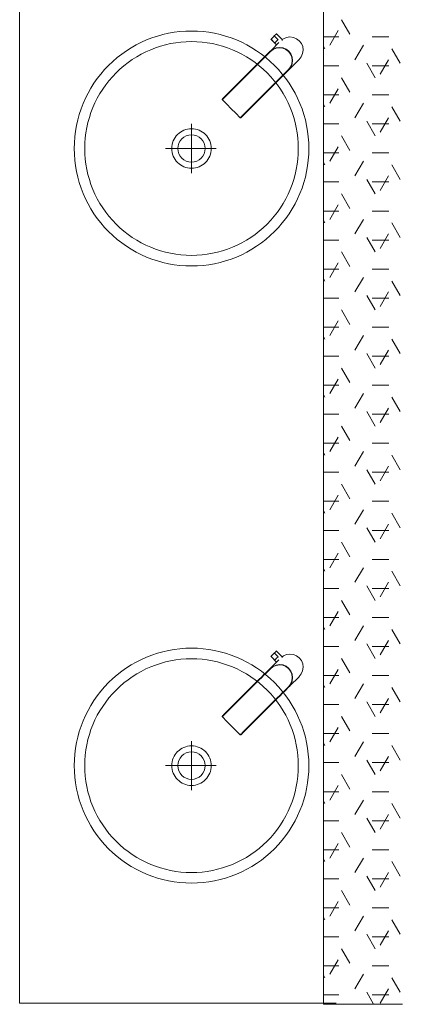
# Model space of a CAD drawing. Header units: millimetres. Extents: x -469965 to -394737, y -22321 to 14469.
# Tile 28 of 256: x -455041 to -454317, y 812 to 2677. Entities that reach past the tile are written whole.
import ezdxf

# ---------------------------------------------------------------- set-up
doc = ezdxf.new("R2010")
doc.units = ezdxf.units.MM
doc.header["$MEASUREMENT"] = 0
doc.layers.add('Drawing & Figure_Pen_No__100', color=7, linetype='Continuous', lineweight=20)

msp = doc.modelspace()

# ---------------------------------------------------------------- linework, layer by layer
at = {"layer": 'Drawing & Figure_Pen_No__100', "color": 7, "linetype": 'Continuous', "lineweight": 20}
for points in [[(-455041.2, 813.9), (-455041.2, 4113.9)], [(-454465.3, 4051.8), (-454465.3, 811.8)], [(-454415, 2649.4), (-454430.8, 2676.9)], [(-454556.4, 2648.1), (-454555.4, 2649.1)], [(-454555.4, 2649.1), (-454554.7, 2649.8)], [(-454554.7, 2649.8), (-454554.3, 2650.2)], [(-454554.3, 2650.2), (-454553.9, 2649.9)], [(-454553.9, 2649.9), (-454542.8, 2638.7)], [(-454453, 2628.6), (-454437.1, 2656.1)], [(-454564.8, 2639.7), (-454564.5, 2640)], [(-454564.5, 2639.4), (-454564.8, 2639.7)], [(-454564.5, 2640.1), (-454564.3, 2640.2)], [(-454564.1, 2639.7), (-454564.5, 2640.1)], [(-454554.2, 2629.1), (-454564.5, 2639.4)], [(-454564.3, 2640.2), (-454564.1, 2640.4)], [(-454564.1, 2640.4), (-454563.7, 2640.8)], [(-454557.7, 2633.3), (-454564.1, 2639.7)], [(-454563.9, 2619.4), (-454549.9, 2633.4)], [(-454563.7, 2640.8), (-454563.3, 2641.2)], [(-454563.3, 2641.2), (-454562.8, 2641.7)], [(-454562.8, 2641.7), (-454562.3, 2642.2)], [(-454562.3, 2642.2), (-454561.8, 2642.7)], [(-454561.8, 2642.7), (-454561.3, 2643.2)], [(-454561.3, 2643.2), (-454560.9, 2643.6)], [(-454560.9, 2643.6), (-454560.7, 2643.8)], [(-454560.7, 2643.8), (-454560.5, 2644)], [(-454560.5, 2644), (-454558.3, 2646.2)], [(-454558.3, 2646.2), (-454557.7, 2646.9)], [(-454558, 2645.8), (-454558.3, 2646.2)], [(-454558.3, 2646.2), (-454558, 2645.8)], [(-454558, 2645.8), (-454551.6, 2639.5)], [(-454557.7, 2646.9), (-454556.4, 2648.1)], [(-454557.4, 2633), (-454557.7, 2633.3)], [(-454557.3, 2633.1), (-454557.4, 2633)], [(-454557, 2633.4), (-454557.3, 2633.1)], [(-454556.7, 2633.7), (-454557, 2633.4)], [(-454556.2, 2634.1), (-454556.7, 2633.7)], [(-454555.7, 2634.6), (-454556.2, 2634.1)], [(-454555.2, 2635.2), (-454555.7, 2634.6)], [(-454554.7, 2635.7), (-454555.2, 2635.2)], [(-454554.3, 2636.1), (-454554.7, 2635.7)], [(-454553.9, 2636.5), (-454554.3, 2636.1)], [(-454553.6, 2636.8), (-454553.9, 2636.5)], [(-454553.4, 2636.9), (-454553.6, 2636.8)], [(-454551.3, 2639.1), (-454553.4, 2636.9)], [(-454551.6, 2639.5), (-454551.3, 2639.1)], [(-454543.2, 2638.3), (-454544.1, 2637.8)], [(-454543.3, 2639.2), (-454541.2, 2640.8)], [(-454542.7, 2638.6), (-454543.2, 2638.3)], [(-454542.8, 2638.7), (-454542.7, 2638.6)], [(-454541.2, 2640.8), (-454535.2, 2643.4)], [(-454535.2, 2643.4), (-454528.6, 2644.2)], [(-454528.6, 2644.2), (-454522, 2643.4)], [(-454522, 2643.4), (-454516.1, 2640.9)], [(-454516.1, 2640.9), (-454510.9, 2637)], [(-454510.9, 2637), (-454507, 2631.8)], [(-454507, 2631.8), (-454504.5, 2625.9)], [(-454465.3, 2644.5), (-454436.1, 2644.5)], [(-454372.6, 2644.5), (-454340.9, 2644.5)], [(-454573.2, 2610.1), (-454566.1, 2617.2)], [(-454573, 2609.9), (-454565.9, 2617)], [(-454565.5, 2616.6), (-454572.6, 2609.5)], [(-454566.1, 2617.2), (-454565.1, 2618.2)], [(-454560.7, 2620.9), (-454565.9, 2617)], [(-454565.5, 2616.6), (-454560.4, 2620.3)], [(-454565.1, 2618.2), (-454564.5, 2618.8)], [(-454564.5, 2618.8), (-454563.9, 2619.4)], [(-454560.7, 2620.9), (-454554.8, 2623.5)], [(-454560.4, 2620.3), (-454554.6, 2622.9)], [(-454548.3, 2624.3), (-454554.8, 2623.5)], [(-454554.6, 2622.9), (-454548.3, 2623.8)], [(-454541.8, 2623.6), (-454548.3, 2624.3)], [(-454541.9, 2622.9), (-454548.3, 2623.8)], [(-454536.2, 2620.5), (-454541.9, 2622.9)], [(-454541.8, 2623.6), (-454535.8, 2621.1)], [(-454536.2, 2620.5), (-454531.2, 2616.8)], [(-454530.7, 2617.2), (-454535.8, 2621.1)], [(-454531.2, 2616.8), (-454527.5, 2611.8)], [(-454526.9, 2612.1), (-454530.7, 2617.2)], [(-454525, 2606), (-454527.5, 2611.8)], [(-454526.9, 2612.1), (-454524.4, 2606.1)], [(-454504.6, 2612.7), (-454507.2, 2606.7)], [(-454503.8, 2619.3), (-454504.6, 2612.7)], [(-454504.5, 2625.9), (-454503.8, 2619.3)], [(-454462.6, 2621.9), (-454465.3, 2626.6)], [(-454405.4, 2601.1), (-454389.5, 2628.6)], [(-454319.7, 2594.4), (-454335.6, 2621.9)], [(-454653.9, 2529.6), (-454587.4, 2596)], [(-454653.7, 2529.4), (-454587.2, 2595.8)], [(-454653.2, 2529), (-454586.8, 2595.3)], [(-454587.4, 2596), (-454582.7, 2600.7)], [(-454587.2, 2595.8), (-454582.5, 2600.5)], [(-454582, 2600), (-454586.8, 2595.3)], [(-454582.7, 2600.7), (-454577.9, 2605.4)], [(-454582.5, 2600.5), (-454577.8, 2605.2)], [(-454577.3, 2604.8), (-454582, 2600)], [(-454577.9, 2605.4), (-454573.2, 2610.1)], [(-454573, 2609.9), (-454577.8, 2605.2)], [(-454572.6, 2609.5), (-454577.3, 2604.8)], [(-454511.2, 2601.4), (-454528.6, 2584.1)], [(-454525.1, 2593.3), (-454527.6, 2587.5)], [(-454524.5, 2593.2), (-454527.1, 2587.2)], [(-454524.2, 2599.6), (-454525.1, 2593.3)], [(-454524.2, 2599.6), (-454525, 2606)], [(-454524.5, 2593.2), (-454523.7, 2599.6)], [(-454523.7, 2599.6), (-454524.4, 2606.1)], [(-454511.1, 2601.4), (-454511.2, 2601.4)], [(-454507.2, 2606.7), (-454511.1, 2601.4)], [(-454367.3, 2566.9), (-454383.2, 2594.4)], [(-454357.8, 2573.6), (-454341.9, 2601.1)], [(-454543.3, 2570.7), (-454538.5, 2575.4)], [(-454542.8, 2570.2), (-454538.1, 2574.9)], [(-454537.9, 2574.7), (-454542.6, 2570)], [(-454538.5, 2575.4), (-454531.4, 2582.5)], [(-454531, 2582), (-454538.1, 2574.9)], [(-454530.8, 2581.8), (-454537.9, 2574.7)], [(-454527.6, 2587.5), (-454531.4, 2582.5)], [(-454531, 2582), (-454527.1, 2587.2)], [(-454529.8, 2582.8), (-454530.8, 2581.8)], [(-454529.2, 2583.5), (-454529.8, 2582.8)], [(-454528.6, 2584.1), (-454529.2, 2583.5)], [(-454465.3, 2589.5), (-454436.1, 2589.5)], [(-454372.6, 2589.5), (-454340.9, 2589.5)], [(-454552.7, 2561.2), (-454619.2, 2494.9)], [(-454552.3, 2560.8), (-454618.7, 2494.4)], [(-454552.1, 2560.6), (-454618.6, 2494.2)], [(-454552.7, 2561.2), (-454548, 2565.9)], [(-454547.6, 2565.5), (-454552.3, 2560.8)], [(-454547.4, 2565.3), (-454552.1, 2560.6)], [(-454548, 2565.9), (-454543.3, 2570.7)], [(-454542.8, 2570.2), (-454547.6, 2565.5)], [(-454542.6, 2570), (-454547.4, 2565.3)], [(-454415, 2539.4), (-454430.8, 2566.9)], [(-454453, 2518.6), (-454437.1, 2546.1)], [(-454657.2, 2525.9), (-454656.8, 2526.6)], [(-454657, 2526.1), (-454657.2, 2525.9)], [(-454657, 2525.3), (-454657.2, 2525.9)], [(-454656.7, 2526.4), (-454657, 2526.1)], [(-454657, 2525.3), (-454656.8, 2525.4)], [(-454656.8, 2525.1), (-454657, 2525.3)], [(-454656.8, 2526.7), (-454656.5, 2527)], [(-454656.8, 2526.6), (-454656.8, 2526.7)], [(-454656.8, 2525.4), (-454656.4, 2525.8)], [(-454648.5, 2516.7), (-454656.8, 2525.1)], [(-454656.7, 2526.4), (-454656.1, 2527)], [(-454656.5, 2527), (-454656, 2527.5)], [(-454656.4, 2525.8), (-454655.8, 2526.4)], [(-454656.1, 2527), (-454655.4, 2527.7)], [(-454656, 2527.5), (-454655.4, 2528.1)], [(-454655.8, 2526.4), (-454655.1, 2527.1)], [(-454655.4, 2528.1), (-454654.6, 2528.9)], [(-454654.6, 2528.5), (-454655.4, 2527.7)], [(-454655.1, 2527.1), (-454654.2, 2528)], [(-454654.6, 2528.9), (-454653.9, 2529.6)], [(-454654.6, 2528.5), (-454653.7, 2529.4)], [(-454654.2, 2528), (-454653.2, 2529)], [(-454465.3, 2534.5), (-454436.1, 2534.5)], [(-454405.4, 2491.1), (-454389.5, 2518.6)], [(-454372.6, 2534.5), (-454340.9, 2534.5)], [(-454639.9, 2508.2), (-454648.5, 2516.7)], [(-454631.4, 2499.7), (-454639.9, 2508.2)], [(-454623, 2491.3), (-454631.4, 2499.7)], [(-454462.6, 2511.9), (-454465.3, 2516.6)], [(-454319.7, 2484.4), (-454335.6, 2511.9)], [(-454622.9, 2491.2), (-454623, 2491.3)], [(-454622.8, 2491.3), (-454622.9, 2491.2)], [(-454622.2, 2490.9), (-454622.9, 2491.2)], [(-454622.4, 2491.7), (-454622.8, 2491.3)], [(-454621.8, 2492.3), (-454622.4, 2491.7)], [(-454621.5, 2491.3), (-454622.2, 2490.9)], [(-454622.2, 2490.9), (-454622.1, 2491.1)], [(-454622.1, 2491.1), (-454621.8, 2491.4)], [(-454621.1, 2493), (-454621.8, 2492.3)], [(-454621.2, 2492), (-454621.8, 2491.4)], [(-454621.2, 2491.6), (-454621.5, 2491.3)], [(-454621.5, 2491.3), (-454621.5, 2491.3)], [(-454620.5, 2492.7), (-454621.2, 2492)], [(-454620.6, 2492.2), (-454621.2, 2491.6)], [(-454620.2, 2493.9), (-454621.1, 2493)], [(-454620, 2492.8), (-454620.6, 2492.2)], [(-454620.5, 2492.7), (-454619.6, 2493.5)], [(-454619.2, 2494.9), (-454620.2, 2493.9)], [(-454619.3, 2493.5), (-454620, 2492.8)], [(-454618.7, 2494.4), (-454619.6, 2493.5)], [(-454618.6, 2494.2), (-454619.3, 2493.5)], [(-454367.3, 2456.9), (-454383.2, 2484.4)], [(-454357.8, 2463.6), (-454341.9, 2491.1)], [(-454715.3, 2386.3), (-454715.3, 2479.4)], [(-454465.3, 2479.5), (-454436.1, 2479.5)], [(-454372.6, 2479.5), (-454340.9, 2479.5)], [(-454415, 2429.4), (-454430.8, 2456.9)], [(-454668.7, 2432.9), (-454764.7, 2432.9)], [(-454453, 2408.6), (-454437.1, 2436.1)], [(-454465.3, 2424.5), (-454436.1, 2424.5)], [(-454462.6, 2401.9), (-454465.3, 2406.6)], [(-454405.4, 2381.1), (-454389.5, 2408.6)], [(-454372.6, 2424.5), (-454340.9, 2424.5)], [(-454319.7, 2374.4), (-454335.6, 2401.9)], [(-454465.3, 2369.5), (-454436.1, 2369.5)], [(-454367.3, 2346.9), (-454383.2, 2374.4)], [(-454372.6, 2369.5), (-454340.9, 2369.5)], [(-454357.8, 2353.6), (-454341.9, 2381.1)], [(-454415, 2319.4), (-454430.8, 2346.9)], [(-454465.3, 2314.5), (-454436.1, 2314.5)], [(-454453, 2298.6), (-454437.1, 2326.1)], [(-454372.6, 2314.5), (-454340.9, 2314.5)], [(-454462.6, 2291.9), (-454465.3, 2296.6)], [(-454405.4, 2271.1), (-454389.5, 2298.6)], [(-454319.7, 2264.4), (-454335.6, 2291.9)], [(-454465.3, 2259.5), (-454436.1, 2259.5)], [(-454367.3, 2236.9), (-454383.2, 2264.4)], [(-454372.6, 2259.5), (-454340.9, 2259.5)], [(-454357.8, 2243.6), (-454341.9, 2271.1)], [(-454415, 2209.4), (-454430.8, 2236.9)], [(-454465.3, 2204.5), (-454436.1, 2204.5)], [(-454453, 2188.7), (-454437.1, 2216.1)], [(-454372.6, 2204.5), (-454340.9, 2204.5)], [(-454462.6, 2181.9), (-454465.3, 2186.7)], [(-454405.4, 2161.2), (-454389.5, 2188.7)], [(-454319.7, 2154.4), (-454335.6, 2181.9)], [(-454465.3, 2149.5), (-454436.1, 2149.5)], [(-454367.3, 2127), (-454383.2, 2154.4)], [(-454372.6, 2149.5), (-454340.9, 2149.5)], [(-454357.8, 2133.7), (-454341.9, 2161.2)], [(-454415, 2099.5), (-454430.8, 2127)], [(-454465.3, 2094.5), (-454436.1, 2094.5)], [(-454453, 2078.7), (-454437.1, 2106.2)], [(-454372.6, 2094.5), (-454340.9, 2094.5)], [(-454462.6, 2072), (-454465.3, 2076.7)], [(-454405.4, 2051.2), (-454389.5, 2078.7)], [(-454319.7, 2044.5), (-454335.6, 2072)], [(-454465.3, 2039.5), (-454436.1, 2039.5)], [(-454367.3, 2017), (-454383.2, 2044.5)], [(-454372.6, 2039.5), (-454340.9, 2039.5)], [(-454357.8, 2023.7), (-454341.9, 2051.2)], [(-454415, 1989.5), (-454430.8, 2017)], [(-454453, 1968.7), (-454437.1, 1996.2)], [(-454465.3, 1984.5), (-454436.1, 1984.5)], [(-454372.6, 1984.5), (-454340.9, 1984.5)], [(-454462.6, 1962), (-454465.3, 1966.7)], [(-454405.4, 1941.2), (-454389.5, 1968.7)], [(-454319.7, 1934.5), (-454335.6, 1962)], [(-454357.8, 1913.7), (-454341.9, 1941.2)], [(-454465.3, 1929.5), (-454436.1, 1929.5)], [(-454367.3, 1907), (-454383.2, 1934.5)], [(-454372.6, 1929.5), (-454340.9, 1929.5)], [(-454415, 1879.5), (-454430.8, 1907)], [(-454453, 1858.7), (-454437.1, 1886.2)], [(-454465.3, 1874.6), (-454436.1, 1874.6)], [(-454372.6, 1874.6), (-454340.9, 1874.6)], [(-454462.6, 1852), (-454465.3, 1856.7)], [(-454405.4, 1831.2), (-454389.5, 1858.7)], [(-454319.7, 1824.5), (-454335.6, 1852)], [(-454357.8, 1803.7), (-454341.9, 1831.2)], [(-454465.3, 1819.6), (-454436.1, 1819.6)], [(-454367.3, 1797), (-454383.2, 1824.5)], [(-454372.6, 1819.6), (-454340.9, 1819.6)], [(-454415, 1769.5), (-454430.8, 1797)], [(-454453, 1748.7), (-454437.1, 1776.2)], [(-454465.3, 1764.6), (-454436.1, 1764.6)], [(-454372.6, 1764.6), (-454340.9, 1764.6)], [(-454462.6, 1742), (-454465.3, 1746.7)], [(-454405.4, 1721.2), (-454389.5, 1748.7)], [(-454319.7, 1714.5), (-454335.6, 1742)], [(-454357.8, 1693.7), (-454341.9, 1721.2)], [(-454465.3, 1709.6), (-454436.1, 1709.6)], [(-454367.3, 1687), (-454383.2, 1714.5)], [(-454372.6, 1709.6), (-454340.9, 1709.6)], [(-454415, 1659.5), (-454430.8, 1687)], [(-454453, 1638.7), (-454437.1, 1666.2)], [(-454465.3, 1654.6), (-454436.1, 1654.6)], [(-454372.6, 1654.6), (-454340.9, 1654.6)], [(-454462.6, 1632), (-454465.3, 1636.7)], [(-454405.4, 1611.2), (-454389.5, 1638.7)], [(-454319.7, 1604.5), (-454335.6, 1632)], [(-454367.3, 1577), (-454383.2, 1604.5)], [(-454357.8, 1583.7), (-454341.9, 1611.2)], [(-454465.3, 1599.6), (-454436.1, 1599.6)], [(-454372.6, 1599.6), (-454340.9, 1599.6)], [(-454415, 1549.5), (-454430.8, 1577)], [(-454453, 1528.7), (-454437.1, 1556.2)], [(-454465.3, 1544.6), (-454436.1, 1544.6)], [(-454372.6, 1544.6), (-454340.9, 1544.6)], [(-454462.6, 1522), (-454465.3, 1526.7)], [(-454405.4, 1501.2), (-454389.5, 1528.7)], [(-454319.7, 1494.5), (-454335.6, 1522)], [(-454367.3, 1467), (-454383.2, 1494.5)], [(-454357.8, 1473.7), (-454341.9, 1501.2)], [(-454562.3, 1473.3), (-454561.8, 1473.8)], [(-454561.8, 1473.8), (-454561.3, 1474.2)], [(-454561.3, 1474.2), (-454560.9, 1474.6)], [(-454560.9, 1474.6), (-454560.7, 1474.9)], [(-454560.7, 1474.9), (-454560.5, 1475)], [(-454560.5, 1475), (-454558.3, 1477.2)], [(-454558.3, 1477.2), (-454557.7, 1477.9)], [(-454558, 1476.9), (-454558.3, 1477.2)], [(-454558.3, 1477.2), (-454558, 1476.9)], [(-454558, 1476.9), (-454551.6, 1470.5)], [(-454557.7, 1477.9), (-454556.4, 1479.1)], [(-454556.4, 1479.1), (-454555.4, 1480.1)], [(-454555.4, 1480.1), (-454554.7, 1480.8)], [(-454554.7, 1480.8), (-454554.3, 1481.2)], [(-454554.3, 1481.3), (-454553.9, 1480.9)], [(-454553.9, 1480.9), (-454542.8, 1469.7)], [(-454541.2, 1471.8), (-454535.2, 1474.4)], [(-454535.2, 1474.4), (-454528.6, 1475.2)], [(-454528.6, 1475.2), (-454522, 1474.5)], [(-454522, 1474.5), (-454516.1, 1472)], [(-454465.3, 1489.6), (-454436.1, 1489.6)], [(-454372.6, 1489.6), (-454340.9, 1489.6)], [(-454564.8, 1470.7), (-454564.5, 1471.1)], [(-454564.5, 1470.4), (-454564.8, 1470.7)], [(-454564.5, 1471.1), (-454564.3, 1471.2)], [(-454564.1, 1470.7), (-454564.5, 1471.1)], [(-454554.2, 1460.1), (-454564.5, 1470.4)], [(-454564.3, 1471.2), (-454564.1, 1471.5)], [(-454564.1, 1471.5), (-454563.7, 1471.8)], [(-454557.7, 1464.4), (-454564.1, 1470.7)], [(-454563.9, 1450.5), (-454549.9, 1464.4)], [(-454563.7, 1471.8), (-454563.3, 1472.2)], [(-454563.3, 1472.2), (-454562.8, 1472.7)], [(-454562.8, 1472.7), (-454562.3, 1473.3)], [(-454557.4, 1464), (-454557.7, 1464.4)], [(-454557.3, 1464.1), (-454557.4, 1464)], [(-454557, 1464.4), (-454557.3, 1464.1)], [(-454556.7, 1464.7), (-454557, 1464.4)], [(-454556.2, 1465.2), (-454556.7, 1464.7)], [(-454555.7, 1465.7), (-454556.2, 1465.2)], [(-454555.2, 1466.2), (-454555.7, 1465.7)], [(-454554.7, 1466.7), (-454555.2, 1466.2)], [(-454548.3, 1455.3), (-454554.8, 1454.5)], [(-454554.3, 1467.1), (-454554.7, 1466.7)], [(-454554.6, 1453.9), (-454548.3, 1454.8)], [(-454553.9, 1467.5), (-454554.3, 1467.1)], [(-454553.6, 1467.8), (-454553.9, 1467.5)], [(-454553.4, 1468), (-454553.6, 1467.8)], [(-454551.3, 1470.1), (-454553.4, 1468)], [(-454551.6, 1470.5), (-454551.3, 1470.1)], [(-454541.8, 1454.6), (-454548.3, 1455.3)], [(-454541.9, 1454), (-454548.3, 1454.8)], [(-454543.2, 1469.3), (-454544.1, 1468.8)], [(-454543.3, 1470.3), (-454541.2, 1471.8)], [(-454542.7, 1469.6), (-454543.2, 1469.3)], [(-454542.8, 1469.7), (-454542.7, 1469.6)], [(-454516.1, 1472), (-454510.9, 1468)], [(-454510.9, 1468), (-454507, 1462.9)], [(-454507, 1462.9), (-454504.5, 1456.9)], [(-454504.5, 1456.9), (-454503.8, 1450.3)], [(-454415, 1439.5), (-454430.8, 1467)], [(-454582.7, 1431.7), (-454577.9, 1436.4)], [(-454582.5, 1431.5), (-454577.8, 1436.2)], [(-454577.9, 1436.4), (-454573.2, 1441.2)], [(-454573, 1441), (-454577.8, 1436.2)], [(-454572.6, 1440.5), (-454577.3, 1435.8)], [(-454573.2, 1441.2), (-454566.1, 1448.2)], [(-454573, 1441), (-454565.9, 1448)], [(-454565.5, 1447.6), (-454572.6, 1440.5)], [(-454566.1, 1448.3), (-454565.1, 1449.2)], [(-454560.7, 1451.9), (-454565.9, 1448)], [(-454565.5, 1447.6), (-454560.4, 1451.4)], [(-454565.1, 1449.2), (-454564.5, 1449.9)], [(-454564.5, 1449.9), (-454563.9, 1450.5)], [(-454560.7, 1451.9), (-454554.8, 1454.5)], [(-454560.4, 1451.4), (-454554.6, 1453.9)], [(-454536.2, 1451.5), (-454541.9, 1454)], [(-454541.8, 1454.6), (-454535.8, 1452.1)], [(-454536.2, 1451.5), (-454531.2, 1447.8)], [(-454530.7, 1448.2), (-454535.8, 1452.1)], [(-454531.2, 1447.8), (-454527.5, 1442.8)], [(-454526.9, 1443.1), (-454530.7, 1448.2)], [(-454525, 1437), (-454527.5, 1442.8)], [(-454526.9, 1443.1), (-454524.4, 1437.2)], [(-454524.2, 1430.7), (-454525, 1437)], [(-454523.7, 1430.7), (-454524.4, 1437.2)], [(-454507.2, 1437.7), (-454511.1, 1432.5)], [(-454504.6, 1443.7), (-454507.2, 1437.7)], [(-454503.8, 1450.3), (-454504.6, 1443.7)], [(-454453, 1418.8), (-454437.1, 1446.3)], [(-454653.9, 1360.6), (-454587.4, 1427)], [(-454653.7, 1360.5), (-454587.2, 1426.8)], [(-454653.2, 1360), (-454586.8, 1426.4)], [(-454587.4, 1427), (-454582.7, 1431.7)], [(-454587.2, 1426.8), (-454582.5, 1431.5)], [(-454582, 1431.1), (-454586.8, 1426.4)], [(-454577.3, 1435.8), (-454582, 1431.1)], [(-454527.6, 1418.5), (-454531.4, 1413.5)], [(-454531, 1413), (-454527.1, 1418.2)], [(-454511.2, 1432.4), (-454528.6, 1415.1)], [(-454525.1, 1424.3), (-454527.6, 1418.5)], [(-454524.5, 1424.2), (-454527.1, 1418.2)], [(-454524.2, 1430.7), (-454525.1, 1424.3)], [(-454524.5, 1424.2), (-454523.7, 1430.7)], [(-454511.1, 1432.5), (-454511.2, 1432.4)], [(-454465.3, 1434.6), (-454436.1, 1434.6)], [(-454405.4, 1391.3), (-454389.5, 1418.8)], [(-454372.6, 1434.6), (-454340.9, 1434.6)], [(-454548, 1397), (-454543.3, 1401.7)], [(-454542.8, 1401.2), (-454547.6, 1396.5)], [(-454542.6, 1401), (-454547.4, 1396.3)], [(-454543.3, 1401.7), (-454538.5, 1406.4)], [(-454542.8, 1401.2), (-454538.1, 1406)], [(-454537.9, 1405.8), (-454542.6, 1401)], [(-454538.5, 1406.4), (-454531.4, 1413.5)], [(-454531, 1413), (-454538.1, 1406)], [(-454530.8, 1412.9), (-454537.9, 1405.8)], [(-454529.8, 1413.9), (-454530.8, 1412.9)], [(-454529.2, 1414.5), (-454529.8, 1413.9)], [(-454528.6, 1415.1), (-454529.2, 1414.5)], [(-454462.6, 1412), (-454465.3, 1416.8)], [(-454319.7, 1384.6), (-454335.6, 1412)], [(-454552.7, 1392.2), (-454619.2, 1325.9)], [(-454552.3, 1391.8), (-454618.7, 1325.5)], [(-454552.1, 1391.6), (-454618.6, 1325.3)], [(-454552.7, 1392.2), (-454548, 1397)], [(-454547.6, 1396.5), (-454552.3, 1391.8)], [(-454547.4, 1396.3), (-454552.1, 1391.6)], [(-454367.3, 1357.1), (-454383.2, 1384.6)], [(-454357.8, 1363.8), (-454341.9, 1391.3)], [(-454465.3, 1379.6), (-454436.1, 1379.6)], [(-454372.6, 1379.6), (-454340.9, 1379.6)], [(-454657.2, 1357), (-454656.8, 1357.7)], [(-454657, 1357.1), (-454657.2, 1357)], [(-454657, 1356.3), (-454657.2, 1357)], [(-454656.7, 1357.4), (-454657, 1357.1)], [(-454657, 1356.3), (-454656.8, 1356.4)], [(-454656.8, 1356.2), (-454657, 1356.3)], [(-454656.8, 1357.7), (-454656.5, 1358)], [(-454656.8, 1357.7), (-454656.8, 1357.7)], [(-454656.8, 1356.4), (-454656.4, 1356.8)], [(-454648.5, 1347.8), (-454656.8, 1356.2)], [(-454656.7, 1357.4), (-454656.1, 1358)], [(-454656.5, 1358), (-454656, 1358.6)], [(-454656.4, 1356.8), (-454655.8, 1357.4)], [(-454656.1, 1358), (-454655.4, 1358.7)], [(-454656, 1358.6), (-454655.4, 1359.2)], [(-454655.8, 1357.4), (-454655.1, 1358.2)], [(-454655.4, 1359.2), (-454654.6, 1359.9)], [(-454654.6, 1359.6), (-454655.4, 1358.7)], [(-454655.1, 1358.2), (-454654.2, 1359.1)], [(-454654.6, 1359.9), (-454653.9, 1360.6)], [(-454654.6, 1359.6), (-454653.7, 1360.5)], [(-454654.2, 1359.1), (-454653.2, 1360)], [(-454639.9, 1339.2), (-454648.5, 1347.8)], [(-454415, 1329.6), (-454430.8, 1357.1)], [(-454631.4, 1330.7), (-454639.9, 1339.2)], [(-454623, 1322.3), (-454631.4, 1330.7)], [(-454620.2, 1324.9), (-454621.1, 1324)], [(-454620.5, 1323.7), (-454619.6, 1324.6)], [(-454619.2, 1325.9), (-454620.2, 1324.9)], [(-454619.3, 1324.5), (-454620, 1323.8)], [(-454618.7, 1325.5), (-454619.6, 1324.6)], [(-454618.6, 1325.3), (-454619.3, 1324.5)], [(-454465.3, 1324.6), (-454436.1, 1324.6)], [(-454453, 1308.8), (-454437.1, 1336.3)], [(-454372.6, 1324.6), (-454340.9, 1324.6)], [(-454715.3, 1217.3), (-454715.3, 1310.5)], [(-454622.9, 1322.2), (-454623, 1322.3)], [(-454622.8, 1322.3), (-454622.9, 1322.2)], [(-454622.2, 1322), (-454622.9, 1322.2)], [(-454622.4, 1322.7), (-454622.8, 1322.3)], [(-454621.8, 1323.3), (-454622.4, 1322.7)], [(-454621.5, 1322.3), (-454622.2, 1322)], [(-454622.2, 1322), (-454622.1, 1322.1)], [(-454622.1, 1322.1), (-454621.8, 1322.4)], [(-454621.1, 1324), (-454621.8, 1323.3)], [(-454621.2, 1323), (-454621.8, 1322.4)], [(-454621.2, 1322.7), (-454621.5, 1322.4)], [(-454621.5, 1322.4), (-454621.5, 1322.3)], [(-454620.5, 1323.7), (-454621.2, 1323)], [(-454620.6, 1323.2), (-454621.2, 1322.7)], [(-454620, 1323.8), (-454620.6, 1323.2)], [(-454462.6, 1302.1), (-454465.3, 1306.8)], [(-454405.4, 1281.3), (-454389.5, 1308.8)], [(-454319.7, 1274.6), (-454335.6, 1302.1)], [(-454465.3, 1269.6), (-454436.1, 1269.6)], [(-454367.3, 1247.1), (-454383.2, 1274.6)], [(-454372.6, 1269.6), (-454340.9, 1269.6)], [(-454357.8, 1253.8), (-454341.9, 1281.3)], [(-454668.7, 1263.9), (-454764.7, 1263.9)], [(-454415, 1219.6), (-454430.8, 1247.1)], [(-454465.3, 1214.6), (-454436.1, 1214.6)], [(-454453, 1198.8), (-454437.1, 1226.3)], [(-454372.6, 1214.6), (-454340.9, 1214.6)], [(-454462.6, 1192.1), (-454465.3, 1196.8)], [(-454405.4, 1171.3), (-454389.5, 1198.8)], [(-454319.7, 1164.6), (-454335.6, 1192.1)], [(-454465.3, 1159.6), (-454436.1, 1159.6)], [(-454367.3, 1137.1), (-454383.2, 1164.6)], [(-454372.6, 1159.6), (-454340.9, 1159.6)], [(-454357.8, 1143.8), (-454341.9, 1171.3)], [(-454415, 1109.6), (-454430.8, 1137.1)], [(-454465.3, 1104.6), (-454436.1, 1104.6)], [(-454453, 1088.8), (-454437.1, 1116.3)], [(-454372.6, 1104.6), (-454340.9, 1104.6)], [(-454462.6, 1082.1), (-454465.3, 1086.8)], [(-454405.4, 1061.3), (-454389.5, 1088.8)], [(-454319.7, 1054.6), (-454335.6, 1082.1)], [(-454465.3, 1049.7), (-454436.1, 1049.7)], [(-454367.3, 1027.1), (-454383.2, 1054.6)], [(-454372.6, 1049.7), (-454340.9, 1049.7)], [(-454357.8, 1033.8), (-454341.9, 1061.3)], [(-454415, 999.6), (-454430.8, 1027.1)], [(-454465.3, 994.7), (-454436.1, 994.7)], [(-454453, 978.8), (-454437.1, 1006.3)], [(-454372.6, 994.7), (-454340.9, 994.7)], [(-454462.6, 972.1), (-454465.3, 976.8)], [(-454405.4, 951.3), (-454389.5, 978.8)], [(-454319.7, 944.6), (-454335.6, 972.1)], [(-454357.8, 923.8), (-454341.9, 951.3)], [(-454465.3, 939.7), (-454436.1, 939.7)], [(-454367.3, 917.1), (-454383.2, 944.6)], [(-454372.6, 939.7), (-454340.9, 939.7)], [(-454415, 889.6), (-454430.8, 917.1)], [(-454453, 868.8), (-454437.1, 896.3)], [(-454465.3, 884.7), (-454436.1, 884.7)], [(-454372.6, 884.7), (-454340.9, 884.7)], [(-454462.6, 862.1), (-454465.3, 866.8)], [(-454405.4, 841.3), (-454389.5, 868.8)], [(-454319.7, 834.6), (-454335.6, 862.1)], [(-454357.8, 813.8), (-454341.9, 841.3)], [(-454465.3, 829.7), (-454436.1, 829.7)], [(-454370.1, 811.8), (-454383.2, 834.6)], [(-454372.6, 829.7), (-454340.9, 829.7)], [(-454441.2, 813.9), (-455041.2, 813.9)], [(-454465.3, 811.8), (-454315.3, 811.8)]]:
    msp.add_lwpolyline(points, dxfattribs=at)
for points in [[(-454492.8, 2432.9, 0.414214), (-454715.3, 2655.4, 0.414214), (-454937.8, 2432.9, 0.414214), (-454715.3, 2210.4, 0.414214)], [(-454512.8, 2432.9, 0.414214), (-454715.3, 2635.4, 0.414214), (-454917.8, 2432.9, 0.414214), (-454715.3, 2230.4, 0.414214)], [(-454677.8, 2432.9, 0.414214), (-454715.3, 2470.4, 0.414214), (-454752.8, 2432.9, 0.414214), (-454715.3, 2395.4, 0.414214)], [(-454689.3, 2432.9, 0.414214), (-454715.3, 2458.9, 0.414214), (-454741.3, 2432.9, 0.414214), (-454715.3, 2406.9, 0.414214)], [(-454492.8, 1263.9, 0.414214), (-454715.3, 1486.4, 0.414214), (-454937.8, 1263.9, 0.414214), (-454715.3, 1041.4, 0.414214)], [(-454512.8, 1263.9, 0.414214), (-454715.3, 1466.4, 0.414214), (-454917.8, 1263.9, 0.414214), (-454715.3, 1061.4, 0.414214)], [(-454677.8, 1263.9, 0.414214), (-454715.3, 1301.4, 0.414214), (-454752.8, 1263.9, 0.414214), (-454715.3, 1226.4, 0.414214)], [(-454689.3, 1263.9, 0.414214), (-454715.3, 1289.9, 0.414214), (-454741.3, 1263.9, 0.414214), (-454715.3, 1237.9, 0.414214)]]:
    msp.add_lwpolyline(points, format="xyb", close=True, dxfattribs=at)

doc.saveas('drawing.dxf')
